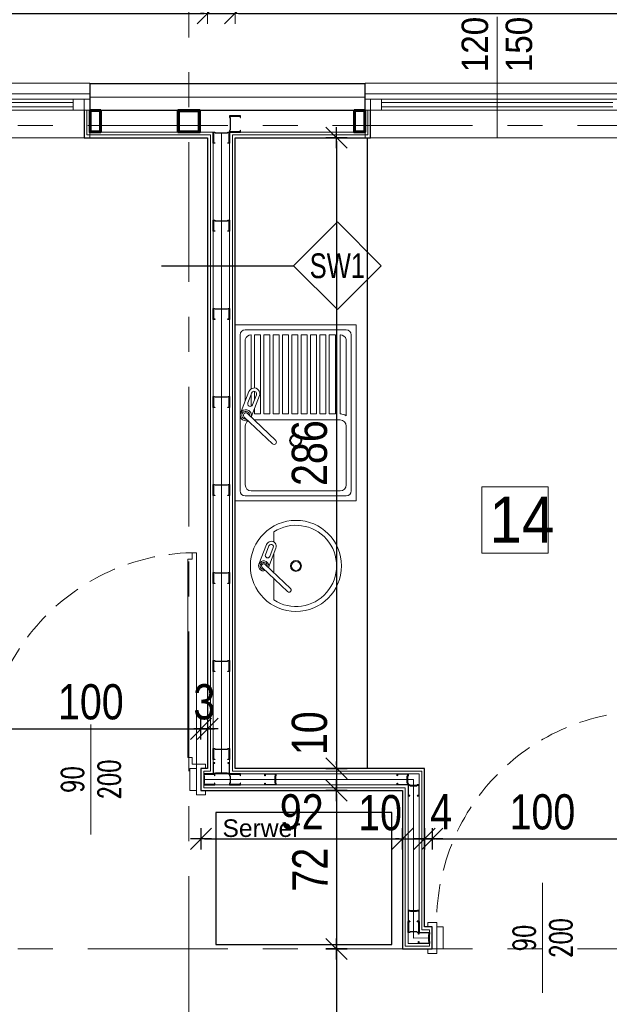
# Model space of a CAD drawing. Header units: centimetres. Extents: x 4120 to 19220, y -7417 to 180.
# Tile 17 of 223: x 8968 to 9236, y -4344 to -3897. Entities that reach past the tile are written whole.
import ezdxf
from ezdxf.enums import TextEntityAlignment as Align

# ---------------------------------------------------------------- set-up
doc = ezdxf.new("R2010")
doc.units = ezdxf.units.CM
for name, pattern in [('CIĄGłA', [0]), ('DASHED', [19.05, 12.7, -6.35]), ('Linia siatki', [22.225, 12.7, -3.175, 3.175, -3.175])]:
    doc.linetypes.add(name, pattern=pattern)
for name, color, linetype in [('0 @ 1', 7, 'Continuous'), ('A_okna', 3, 'Continuous'), ('A_opisy', 7, 'Continuous'), ('A_Wymiary wewnętrzne', 8, 'Continuous'), ('A_Wyposażenie', 8, 'Continuous'), ('A_Ściany', 2, 'Continuous'), ('Konstrukcja - scian dzialowych', 7, 'Continuous')]:
    doc.layers.add(name, color=color, linetype=linetype)
for name, color, linetype, lineweight in [('A_Drzwi', 30, 'Continuous', 20), ('A_Osie', 8, 'Continuous', 9), ('A_Wymiary', 8, 'Continuous', 9), ('Konstrukcja', 160, 'Continuous', 50)]:
    doc.layers.add(name, color=color, linetype=linetype, lineweight=lineweight)
doc.styles.add('Arial', font='arial.ttf', dxfattribs={"height": 25})
doc.styles.add('JACEK_07', font='SIMPLEX.SHX', dxfattribs={"width": 0.7})
doc.styles.add('marcin', font='arial.ttf', dxfattribs={"width": 0.8, "height": 16})
doc.styles.add('PB-100', font='simplex.shx', dxfattribs={"width": 0.7, "height": 15})
doc.styles.get("Standard").update_dxf_attribs({"font": 'arial.ttf'})
doc.styles.add('style1', font='ARIALN.TTF', dxfattribs={"width": 0.9})
doc.linetypes.add('BATTING', pattern='A,0.0001,-0.1,[134,ltypeshp.shx,S=0.1,R=0,X=-0.1,Y=0],-0.2,[134,ltypeshp.shx,S=0.1,R=180,X=0.1,Y=0],-0.1', length=0.4001)
doc.linetypes.add('ZIGZAG', pattern='A,0.00254,-5.08,[131,ltypeshp.shx,S=5.08,R=0,X=-5.08,Y=0],-10.16,[131,ltypeshp.shx,S=5.08,R=180,X=5.08,Y=0],-5.08', length=20.32254)
doc.dimstyles.new('WYM A PROJEKT', dxfattribs={"dimscale": 2, "dimtxt": 16, "dimasz": 0.8, "dimexe": 6, "dimexo": 30, "dimgap": 2, "dimtad": 1, "dimdec": 0, "dimzin": 9, "dimdsep": 46, "dimtxsty": 'marcin', "dimblk": 'WW', "dimcen": 0, "dimdle": 6, "dimse1": 1, "dimse2": 1, "dimclrt": 7, "dimadec": 0, "dimazin": 0, "dimtfac": 1, "dimtdec": 0, "dimtix": 1, "dimtmove": 2, "dimatfit": 3, "dimldrblk": 'WW', "dimfxl": 1, "dimtolj": 1, "dimtzin": 0, "dimarcsym": 0})

# ---------------------------------------------------------------- blocks, each defined once
blk = doc.blocks.new('Wyposażenie sanitarne blok')
at = {"layer": 'A_Wyposażenie', "lineweight": 0}
for p, q in [((0, -85), (55, -85)), ((0, -165), (0, -85)), ((4.58, -87.29), (50.42, -87.29)), ((55, -85), (55, -165)), ((2.29, -160.42), (2.29, -89.58)), ((4.58, -119.69), (4.58, -91.6)), ((7.18, -89.58), (7.33, -89.58)), ((7.33, -114.03), (7.33, -89.58)), ((8.82, -113.66), (8.82, -89.58)), ((8.82, -89.58), (11.57, -89.58)), ((11.57, -125.48), (11.57, -89.58)), ((13.06, -125.48), (13.06, -89.58)), ((13.06, -89.58), (15.81, -89.58)), ((15.81, -125.48), (15.81, -89.58)), ((17.3, -125.48), (17.3, -89.58)), ((17.3, -89.58), (20.05, -89.58)), ((20.05, -125.48), (20.05, -89.58)), ((21.54, -125.48), (21.54, -89.58)), ((21.54, -89.58), (24.29, -89.58)), ((24.29, -125.48), (24.29, -89.58)), ((25.78, -125.48), (25.78, -89.58)), ((25.78, -89.58), (28.53, -89.58)), ((28.53, -125.48), (28.53, -89.58)), ((30.02, -125.48), (30.02, -89.58)), ((30.02, -89.58), (32.77, -89.58)), ((32.77, -125.48), (32.77, -89.58)), ((34.26, -125.48), (34.26, -89.58)), ((34.26, -89.58), (37.01, -89.58)), ((37.01, -125.48), (37.01, -89.58)), ((38.5, -125.48), (38.5, -89.58)), ((38.5, -89.58), (41.25, -89.58)), ((41.25, -125.48), (41.25, -89.58)), ((42.74, -125.48), (42.74, -89.58)), ((42.74, -89.58), (45.49, -89.58)), ((45.49, -125.48), (45.49, -89.58)), ((47.67, -125.48), (47.67, -89.58)), ((47.82, -89.58), (47.67, -89.58)), ((50.42, -126.29), (50.42, -91.6)), ((52.71, -89.58), (52.71, -160.42)), ((8.82, -119.02), (8.82, -115.2)), ((7.33, -121.96), (7.33, -116.38)), ((8.82, -125.48), (8.82, -122.83)), ((47.67, -128.21), (8.68, -128.21)), ((8.82, -125.48), (11.57, -125.48)), ((13.06, -125.48), (15.81, -125.48)), ((17.3, -125.48), (20.05, -125.48)), ((21.54, -125.48), (24.29, -125.48)), ((25.78, -125.48), (28.53, -125.48)), ((30.02, -125.48), (32.77, -125.48)), ((34.26, -125.48), (37.01, -125.48)), ((38.5, -125.48), (41.25, -125.48)), ((42.74, -125.48), (45.49, -125.48)), ((47.67, -125.48), (48.12, -125.48)), ((4.58, -157.67), (4.58, -130.96)), ((50.42, -130.96), (50.42, -157.67)), ((47.67, -160.42), (7.33, -160.42)), ((55, -165), (0, -165)), ((50.42, -162.71), (4.58, -162.71))]:
    blk.add_line(p, q, dxfattribs=at)
at = {"layer": 'A_Wyposażenie', "linetype": 'Continuous', "lineweight": 0}
for p, q in [((6.29, -115.28), (2.47, -125.16)), ((7.51, -115.93), (5.75, -120.47)), ((11.03, -117.11), (7.27, -126.86)), ((9.69, -116.77), (7.94, -121.32)), ((4.09, -126.86), (16.92, -139.04)), ((5.6, -125.28), (18.42, -137.46))]:
    blk.add_line(p, q, dxfattribs=at)
at = {"layer": 'A_Wyposażenie', "linetype": 'CIĄGłA', "lineweight": 18}
for p, q in [((17.55, -179.04), (17.55, -183.64)), ((14.26, -184.79), (10.83, -193.68)), ((15.36, -185.37), (13.78, -189.46)), ((18.53, -186.44), (15.14, -195.21)), ((17.33, -186.13), (15.75, -190.22)), ((17.55, -188.97), (17.55, -197.5)), ((12.29, -195.21), (23.83, -206.17)), ((13.64, -193.79), (25.18, -204.75)), ((17.55, -200.21), (17.55, -209.97))]:
    blk.add_line(p, q, dxfattribs=at)
at = {"layer": 'A_Wyposażenie'}
blk.add_lwpolyline([(0, -285), (0, 0), (60, 0), (60, -286.5), (0, -286.5)], dxfattribs=at)
at = {"layer": 'A_Wyposażenie', "flags": 128}
blk.add_lwpolyline([(71.2, -306.5), (-8.8, -306.5), (-8.8, -366.5), (71.2, -366.5)], close=True, dxfattribs=at)
at = {"layer": 'A_Wyposażenie', "lineweight": 0}
for radius in [2.75, 2.29]:
    blk.add_circle((27.5, -137.5), radius, dxfattribs=at)
at = {"layer": 'A_Wyposażenie', "linetype": 'CIĄGłA', "lineweight": 18}
for radius in [20.7, 2.48, 2.06]:
    blk.add_circle((27.61, -194.5), radius, dxfattribs=at)
at = {"layer": 'A_Wyposażenie', "lineweight": 0}
for centre, radius, start, end in [((4.58, -89.58), 2.29, 90, 180), ((50.42, -89.58), 2.29, 0, 90), ((7.26, -92.36), 2.78, 88.4172, 165.8249), ((47.74, -92.36), 2.78, 14.1751, 91.5828), ((7.33, -130.96), 2.75, 120.9154, 180), ((47.67, -130.52), 5.04, 56.9443, 90), ((47.67, -130.96), 2.75, 0, 90), ((4.58, -160.42), 2.29, 180, 270), ((7.33, -157.67), 2.75, 180, 270), ((47.67, -157.67), 2.75, 270, 0), ((50.42, -160.42), 2.29, 270, 0)]:
    blk.add_arc(centre, radius, start, end, dxfattribs=at)
at = {"layer": 'A_Wyposażenie', "linetype": 'Continuous', "lineweight": 0, "extrusion": (0, 0, -1)}
for centre, radius, start, end in [((-8.66, -116.2), 2.54, 21.1165, 201.1169), ((-8.6, -116.35), 1.17, 21.1165, 201.1169), ((-6.85, -120.89), 1.17, 201.1165, 21.1165), ((-4.85, -126.07), 2.54, 248.9506, 198.0822), ((-4.85, -126.07), 1.8, 260.7877, 186.2451), ((-4.85, -126.07), 1.09, 313.5164, 133.5164), ((-17.67, -138.25), 1.09, 133.5164, 313.5164)]:
    blk.add_arc(centre, radius, start, end, dxfattribs=at)
at = {"layer": 'A_Wyposażenie', "linetype": 'CIĄGłA', "lineweight": 18}
for centre, radius, start, end in [((27.61, -194.5), 18.45, 236.9573, 123.0427), ((16.4, -185.61), 2.29, 338.8831, 158.8835), ((16.34, -185.75), 1.05, 338.8831, 158.8835), ((12.96, -194.5), 2.29, 341.9178, 291.0494), ((14.76, -189.84), 1.05, 158.8835, 338.8835), ((12.96, -194.5), 1.62, 353.7549, 279.2123), ((12.96, -194.5), 0.983, 46.4836, 226.4836), ((24.5, -205.46), 0.983, 226.4836, 46.4836)]:
    blk.add_arc(centre, radius, start, end, dxfattribs=at)
at = {"layer": 'A_Wyposażenie', "insert": (-5.74, -309.63), "char_height": 8, "width": 46.2601, "attachment_point": 1}
blk.add_mtext('Serwer', dxfattribs=at)
blk = doc.blocks.new('*U1997')
blk.add_lwpolyline([(96, 7), (96, 10), (94, 10), (94, 100), (96, 100), (96, 103), (98, 103), (98, 7)], close=True)
at = {"color": 7}
blk.add_lwpolyline([(50, 25), (50, -25)], dxfattribs=at)
for points in [[(-2, -5), (0, -5), (0, 5), (-2, 5), (-2, 7), (2, 7), (2, 5), (2, -7), (-2, -7), (-2, -5)], [(2, 5), (5, 5), (5, -5), (2, -5)], [(98, 5), (95, 5), (95, -5), (98, -5)], [(102, -5), (100, -5), (100, 5), (102, 5), (102, 7), (98, 7), (98, 5), (98, -7), (102, -7), (102, -5)]]:
    blk.add_lwpolyline(points)
at = {"linetype": 'DASHED'}
blk.add_arc((98, 7), 96, 90, 180, dxfattribs=at)
at = {"color": 7, "insert": (50, 0), "char_height": 10, "width": 10, "attachment_point": 5, "rotation": 90, "style": 'JACEK_07'}
blk.add_mtext('\\pxqc;90\\P200', dxfattribs=at)
blk = doc.blocks.new('*U1999')
blk.add_lwpolyline([(96, 7), (96, 10), (94, 10), (94, 100), (96, 100), (96, 103), (98, 103), (98, 7)], close=True)
at = {"color": 7}
blk.add_lwpolyline([(50, 25), (50, -25)], dxfattribs=at)
for points in [[(-2, -5), (0, -5), (0, 5), (-2, 5), (-2, 7), (2, 7), (2, 5), (2, -7), (-2, -7), (-2, -5)], [(2, 5), (5, 5), (5, -5), (2, -5)], [(98, 5), (95, 5), (95, -5), (98, -5)], [(102, -5), (100, -5), (100, 5), (102, 5), (102, 7), (98, 7), (98, 5), (98, -7), (102, -7), (102, -5)]]:
    blk.add_lwpolyline(points)
at = {"linetype": 'DASHED'}
blk.add_arc((98, 7), 96, 90, 180, dxfattribs=at)
at = {"color": 7, "insert": (50, 0), "char_height": 10, "width": 10, "attachment_point": 5, "rotation": 90, "style": 'JACEK_07'}
blk.add_mtext('\\pxqc;90\\P200', dxfattribs=at)
blk = doc.blocks.new('PROFIL 7')
at = {"layer": 'Konstrukcja - scian dzialowych'}
for points in [[(0.37, 1.75), (0.37, 3.83), (0.17, 4.36), (0.17, 4.83), (4.83, 4.83), (4.83, 4.25), (4.88, 4.19), (4.95, 4.19), (5, 4.25), (5, 5), (0, 5), (0, 4.33), (0.2, 3.8), (0.2, 1.75)], [(0.2, 3.75), (0.2, 1.2), (0, 0.67), (0, 0), (5, 0), (5, 0.75), (5, 0.82), (4.95, 0.87), (4.88, 0.87), (4.83, 0.82), (4.83, 0.75), (4.83, 0.17), (0.17, 0.17), (0.17, 0.64), (0.37, 1.17), (0.37, 3.75)]]:
    blk.add_lwpolyline(points, dxfattribs=at)
blk = doc.blocks.new('WW')
at = {"color": 80, "ltscale": 2}
blk.add_line((3, 3), (-3, -3), dxfattribs=at)
at = {"ltscale": 2}
for p, q in [((0, -3), (0, 3)), ((-3, 0), (3, 0))]:
    blk.add_line(p, q, dxfattribs=at)
blk = doc.blocks.new('*D2012')
at = {"layer": 'A_Wymiary', "color": 0, "lineweight": -2}
blk.add_line((8819.18, -3893.73), (9051.98, -3893.73), dxfattribs=at)
at = {"layer": 'Defpoints', "color": 0}
for p in [(9053.58, -3893.73), (8817.58, -3950.23), (9053.58, -3950.23)]:
    blk.add_point(p, dxfattribs=at)
at = {"layer": 'A_Wymiary', "color": 0, "lineweight": -2, "xscale": 1.6, "yscale": 1.6, "zscale": 1.6, "rotation": 180}
blk.add_blockref('WW', (8817.58, -3893.73), dxfattribs=at)
at = {"layer": 'A_Wymiary', "color": 0, "lineweight": -2, "xscale": 1.6, "yscale": 1.6, "zscale": 1.6}
blk.add_blockref('WW', (9053.58, -3893.73), dxfattribs=at)
at = {"layer": 'A_Wymiary', "color": 7, "insert": (8935.58, -3881.56), "char_height": 16, "attachment_point": 5, "style": 'marcin'}
blk.add_mtext('\\A1;236', dxfattribs=at)
blk = doc.blocks.new('*D2013')
at = {"layer": 'A_Wymiary', "color": 0, "lineweight": -2}
for p, q in [((9051.98, -3893.73), (9050.38, -3893.73)), ((9053.58, -3893.73), (9066.08, -3893.73)), ((9067.68, -3893.73), (9069.28, -3893.73))]:
    blk.add_line(p, q, dxfattribs=at)
at = {"layer": 'Defpoints', "color": 0}
for p in [(9066.08, -3893.73), (9053.58, -3950.23), (9066.08, -3950.23)]:
    blk.add_point(p, dxfattribs=at)
at = {"layer": 'A_Wymiary', "color": 0, "lineweight": -2, "xscale": 1.6, "yscale": 1.6, "zscale": 1.6}
blk.add_blockref('WW', (9053.58, -3893.73), dxfattribs=at)
at = {"layer": 'A_Wymiary', "color": 0, "lineweight": -2, "xscale": 1.6, "yscale": 1.6, "zscale": 1.6, "rotation": 180}
blk.add_blockref('WW', (9066.08, -3893.73), dxfattribs=at)
at = {"layer": 'A_Wymiary', "color": 7, "insert": (9059.83, -3881.56), "char_height": 16, "attachment_point": 5, "style": 'marcin'}
blk.add_mtext('\\A1;12.5', dxfattribs=at)
blk = doc.blocks.new('*D2014')
at = {"layer": 'A_Wymiary', "color": 0, "lineweight": -2}
blk.add_line((9067.68, -3893.73), (9257.48, -3893.73), dxfattribs=at)
at = {"layer": 'Defpoints', "color": 0}
for p in [(9259.08, -3893.73), (9066.08, -3950.23), (9259.08, -3950.23)]:
    blk.add_point(p, dxfattribs=at)
at = {"layer": 'A_Wymiary', "color": 0, "lineweight": -2, "xscale": 1.6, "yscale": 1.6, "zscale": 1.6, "rotation": 180}
blk.add_blockref('WW', (9066.08, -3893.73), dxfattribs=at)
at = {"layer": 'A_Wymiary', "color": 0, "lineweight": -2, "xscale": 1.6, "yscale": 1.6, "zscale": 1.6}
blk.add_blockref('WW', (9259.08, -3893.73), dxfattribs=at)
at = {"layer": 'A_Wymiary', "color": 7, "insert": (9162.58, -3881.56), "char_height": 16, "attachment_point": 5, "style": 'marcin'}
blk.add_mtext('\\A1;193', dxfattribs=at)
blk = doc.blocks.new('*D2023')
at = {"layer": 'A_Wymiary', "color": 0, "lineweight": -2}
blk.add_line((8881.68, -3863.73), (8998.48, -3863.73), dxfattribs=at)
at = {"layer": 'Defpoints', "color": 0}
for p in [(9000.08, -3863.73), (8880.08, -3925.73), (9000.08, -3925.73)]:
    blk.add_point(p, dxfattribs=at)
at = {"layer": 'A_Wymiary', "color": 0, "lineweight": -2, "xscale": 1.6, "yscale": 1.6, "zscale": 1.6, "rotation": 180}
blk.add_blockref('WW', (8880.08, -3863.73), dxfattribs=at)
at = {"layer": 'A_Wymiary', "color": 0, "lineweight": -2, "xscale": 1.6, "yscale": 1.6, "zscale": 1.6}
blk.add_blockref('WW', (9000.08, -3863.73), dxfattribs=at)
at = {"layer": 'A_Wymiary', "color": 7, "insert": (8940.08, -3851.56), "char_height": 16, "attachment_point": 5, "style": 'marcin'}
blk.add_mtext('\\A1;120', dxfattribs=at)
blk = doc.blocks.new('*D2024')
at = {"layer": 'A_Wymiary', "color": 0, "lineweight": -2}
blk.add_line((9001.68, -3863.73), (9123.48, -3863.73), dxfattribs=at)
at = {"layer": 'Defpoints', "color": 0}
for p in [(9125.08, -3863.73), (9000.08, -3925.73), (9125.08, -3925.73)]:
    blk.add_point(p, dxfattribs=at)
at = {"layer": 'A_Wymiary', "color": 0, "lineweight": -2, "xscale": 1.6, "yscale": 1.6, "zscale": 1.6, "rotation": 180}
blk.add_blockref('WW', (9000.08, -3863.73), dxfattribs=at)
at = {"layer": 'A_Wymiary', "color": 0, "lineweight": -2, "xscale": 1.6, "yscale": 1.6, "zscale": 1.6}
blk.add_blockref('WW', (9125.08, -3863.73), dxfattribs=at)
at = {"layer": 'A_Wymiary', "color": 7, "insert": (9062.58, -3851.56), "char_height": 16, "attachment_point": 5, "style": 'marcin'}
blk.add_mtext('\\A1;125', dxfattribs=at)
blk = doc.blocks.new('*D2025')
at = {"layer": 'A_Wymiary', "color": 0, "lineweight": -2}
blk.add_line((9126.68, -3863.73), (9243.48, -3863.73), dxfattribs=at)
at = {"layer": 'Defpoints', "color": 0}
for p in [(9245.08, -3863.73), (9125.08, -3925.73), (9245.08, -3925.73)]:
    blk.add_point(p, dxfattribs=at)
at = {"layer": 'A_Wymiary', "color": 0, "lineweight": -2, "xscale": 1.6, "yscale": 1.6, "zscale": 1.6, "rotation": 180}
blk.add_blockref('WW', (9125.08, -3863.73), dxfattribs=at)
at = {"layer": 'A_Wymiary', "color": 0, "lineweight": -2, "xscale": 1.6, "yscale": 1.6, "zscale": 1.6}
blk.add_blockref('WW', (9245.08, -3863.73), dxfattribs=at)
at = {"layer": 'A_Wymiary', "color": 7, "insert": (9185.08, -3851.56), "char_height": 16, "attachment_point": 5, "style": 'marcin'}
blk.add_mtext('\\A1;120', dxfattribs=at)
blk = doc.blocks.new('*D2030')
at = {"layer": 'A_Wymiary', "color": 0, "lineweight": -2}
blk.add_line((8806.68, -3833.73), (9043.48, -3833.73), dxfattribs=at)
at = {"layer": 'Defpoints', "color": 0}
for p in [(9045.08, -3833.73), (9045.08, -3833.73), (8805.08, -3927.73)]:
    blk.add_point(p, dxfattribs=at)
at = {"layer": 'A_Wymiary', "color": 0, "lineweight": -2, "xscale": 1.6, "yscale": 1.6, "zscale": 1.6, "rotation": 180}
blk.add_blockref('WW', (8805.08, -3833.73), dxfattribs=at)
at = {"layer": 'A_Wymiary', "color": 0, "lineweight": -2, "xscale": 1.6, "yscale": 1.6, "zscale": 1.6}
blk.add_blockref('WW', (9045.08, -3833.73), dxfattribs=at)
at = {"layer": 'A_Wymiary', "color": 7, "insert": (8925.08, -3821.56), "char_height": 16, "attachment_point": 5, "style": 'marcin'}
blk.add_mtext('\\A1;240', dxfattribs=at)
blk = doc.blocks.new('*D2036')
at = {"layer": 'A_Wymiary', "color": 0, "lineweight": -2}
blk.add_line((8779.68, -3803.73), (10030.48, -3803.73), dxfattribs=at)
at = {"layer": 'Defpoints', "color": 0}
for p in [(10032.08, -3803.73), (8778.08, -3925.73), (10032.08, -3925.73)]:
    blk.add_point(p, dxfattribs=at)
at = {"layer": 'A_Wymiary', "color": 0, "lineweight": -2, "xscale": 1.6, "yscale": 1.6, "zscale": 1.6, "rotation": 180}
blk.add_blockref('WW', (8778.08, -3803.73), dxfattribs=at)
at = {"layer": 'A_Wymiary', "color": 0, "lineweight": -2, "xscale": 1.6, "yscale": 1.6, "zscale": 1.6}
blk.add_blockref('WW', (10032.08, -3803.73), dxfattribs=at)
at = {"layer": 'A_Wymiary', "color": 7, "insert": (9405.08, -3791.56), "char_height": 16, "attachment_point": 5, "style": 'marcin'}
blk.add_mtext('\\A1;1254', dxfattribs=at)
blk = doc.blocks.new('em4_el-ozn_50i100')
at = {"color": 3}
blk.add_lwpolyline([(0, -73.2), (26.53, -46.67), (0, -20.14), (-26.53, -46.67)], close=True, dxfattribs=at)
at = {"linetype": 'Continuous', "lineweight": 0, "style": 'PB-100', "width": 0.7}
blk.add_attdef('SYMBOL', text='', height=15, rotation=0.00001, dxfattribs=at).set_placement((0, -46.67), align=Align.MIDDLE_CENTER)
blk = doc.blocks.new('*D2075')
at = {"layer": 'A_Wymiary wewnętrzne', "color": 0, "lineweight": -2}
blk.add_line((8952.18, -4218.73), (9048.98, -4218.73), dxfattribs=at)
at = {"layer": 'Defpoints', "color": 0}
for p in [(9050.58, -4218.73), (8950.58, -4246.73), (9050.58, -4246.73)]:
    blk.add_point(p, dxfattribs=at)
at = {"layer": 'A_Wymiary wewnętrzne', "color": 0, "lineweight": -2, "xscale": 1.6, "yscale": 1.6, "zscale": 1.6, "rotation": 180}
blk.add_blockref('WW', (8950.58, -4218.73), dxfattribs=at)
at = {"layer": 'A_Wymiary wewnętrzne', "color": 0, "lineweight": -2, "xscale": 1.6, "yscale": 1.6, "zscale": 1.6}
blk.add_blockref('WW', (9050.58, -4218.73), dxfattribs=at)
at = {"layer": 'A_Wymiary wewnętrzne', "color": 7, "insert": (9000.58, -4206.56), "char_height": 16, "attachment_point": 5, "style": 'marcin'}
blk.add_mtext('\\A1;100', dxfattribs=at)
blk = doc.blocks.new('*D2076')
at = {"layer": 'A_Wymiary wewnętrzne', "color": 0, "lineweight": -2}
for p, q in [((9048.98, -4218.73), (9047.38, -4218.73)), ((9050.58, -4218.73), (9053.58, -4218.73)), ((9055.18, -4218.73), (9056.78, -4218.73))]:
    blk.add_line(p, q, dxfattribs=at)
at = {"layer": 'Defpoints', "color": 0}
for p in [(9053.58, -4218.73), (9053.58, -4236.73), (9050.58, -4246.73)]:
    blk.add_point(p, dxfattribs=at)
at = {"layer": 'A_Wymiary wewnętrzne', "color": 0, "lineweight": -2, "xscale": 1.6, "yscale": 1.6, "zscale": 1.6}
blk.add_blockref('WW', (9050.58, -4218.73), dxfattribs=at)
at = {"layer": 'A_Wymiary wewnętrzne', "color": 0, "lineweight": -2, "xscale": 1.6, "yscale": 1.6, "zscale": 1.6, "rotation": 180}
blk.add_blockref('WW', (9053.58, -4218.73), dxfattribs=at)
at = {"layer": 'A_Wymiary wewnętrzne', "color": 7, "insert": (9052.08, -4206.56), "char_height": 16, "attachment_point": 5, "style": 'marcin'}
blk.add_mtext('\\A1;3', dxfattribs=at)
blk = doc.blocks.new('*D2077')
at = {"layer": 'A_Wymiary wewnętrzne', "color": 0, "lineweight": -2}
blk.add_line((9052.18, -4268.73), (9140.48, -4268.73), dxfattribs=at)
at = {"layer": 'Defpoints', "color": 0}
for p in [(9050.58, -4246.73), (9142.08, -4246.73), (9142.08, -4268.73)]:
    blk.add_point(p, dxfattribs=at)
at = {"layer": 'A_Wymiary wewnętrzne', "color": 0, "lineweight": -2, "xscale": 1.6, "yscale": 1.6, "zscale": 1.6, "rotation": 180}
blk.add_blockref('WW', (9050.58, -4268.73), dxfattribs=at)
at = {"layer": 'A_Wymiary wewnętrzne', "color": 0, "lineweight": -2, "xscale": 1.6, "yscale": 1.6, "zscale": 1.6}
blk.add_blockref('WW', (9142.08, -4268.73), dxfattribs=at)
at = {"layer": 'A_Wymiary wewnętrzne', "color": 7, "insert": (9096.33, -4256.56), "char_height": 16, "attachment_point": 5, "style": 'marcin'}
blk.add_mtext('\\A1;92', dxfattribs=at)
blk = doc.blocks.new('*D2078')
at = {"layer": 'A_Wymiary wewnętrzne', "color": 0, "lineweight": -2}
for p, q in [((9140.48, -4268.73), (9138.88, -4268.73)), ((9142.08, -4268.73), (9152.08, -4268.73)), ((9153.68, -4268.73), (9155.28, -4268.73))]:
    blk.add_line(p, q, dxfattribs=at)
at = {"layer": 'Defpoints', "color": 0}
for p in [(9152.08, -4236.73), (9142.08, -4246.73), (9152.08, -4268.73)]:
    blk.add_point(p, dxfattribs=at)
at = {"layer": 'A_Wymiary wewnętrzne', "color": 0, "lineweight": -2, "xscale": 1.6, "yscale": 1.6, "zscale": 1.6}
blk.add_blockref('WW', (9142.08, -4268.73), dxfattribs=at)
at = {"layer": 'A_Wymiary wewnętrzne', "color": 0, "lineweight": -2, "xscale": 1.6, "yscale": 1.6, "zscale": 1.6, "rotation": 180}
blk.add_blockref('WW', (9152.08, -4268.73), dxfattribs=at)
at = {"layer": 'A_Wymiary wewnętrzne', "color": 7, "insert": (9131.88, -4256.93), "char_height": 16, "attachment_point": 5, "style": 'marcin'}
blk.add_mtext('\\A1;10', dxfattribs=at)
blk = doc.blocks.new('*D2079')
at = {"layer": 'A_Wymiary wewnętrzne', "color": 0, "lineweight": -2}
for p, q in [((9150.48, -4268.73), (9148.88, -4268.73)), ((9152.08, -4268.73), (9155.58, -4268.73)), ((9157.18, -4268.73), (9158.78, -4268.73))]:
    blk.add_line(p, q, dxfattribs=at)
at = {"layer": 'Defpoints', "color": 0}
for p in [(9152.08, -4236.73), (9155.58, -4268.73), (9155.58, -4308.73)]:
    blk.add_point(p, dxfattribs=at)
at = {"layer": 'A_Wymiary wewnętrzne', "color": 0, "lineweight": -2, "xscale": 1.6, "yscale": 1.6, "zscale": 1.6}
blk.add_blockref('WW', (9152.08, -4268.73), dxfattribs=at)
at = {"layer": 'A_Wymiary wewnętrzne', "color": 0, "lineweight": -2, "xscale": 1.6, "yscale": 1.6, "zscale": 1.6, "rotation": 180}
blk.add_blockref('WW', (9155.58, -4268.73), dxfattribs=at)
at = {"layer": 'A_Wymiary wewnętrzne', "color": 7, "insert": (9159.63, -4256.33), "char_height": 16, "attachment_point": 5, "style": 'marcin'}
blk.add_mtext('\\A1;4', dxfattribs=at)
blk = doc.blocks.new('*D2080')
at = {"layer": 'A_Wymiary wewnętrzne', "color": 0, "lineweight": -2}
blk.add_line((9157.18, -4268.73), (9253.98, -4268.73), dxfattribs=at)
at = {"layer": 'Defpoints', "color": 0}
for p in [(9255.58, -4268.73), (9155.58, -4308.73), (9255.58, -4308.73)]:
    blk.add_point(p, dxfattribs=at)
at = {"layer": 'A_Wymiary wewnętrzne', "color": 0, "lineweight": -2, "xscale": 1.6, "yscale": 1.6, "zscale": 1.6, "rotation": 180}
blk.add_blockref('WW', (9155.58, -4268.73), dxfattribs=at)
at = {"layer": 'A_Wymiary wewnętrzne', "color": 0, "lineweight": -2, "xscale": 1.6, "yscale": 1.6, "zscale": 1.6}
blk.add_blockref('WW', (9255.58, -4268.73), dxfattribs=at)
at = {"layer": 'A_Wymiary wewnętrzne', "color": 7, "insert": (9205.58, -4256.56), "char_height": 16, "attachment_point": 5, "style": 'marcin'}
blk.add_mtext('\\A1;100', dxfattribs=at)
blk = doc.blocks.new('*D2136')
at = {"layer": 'A_Wymiary wewnętrzne', "color": 0, "lineweight": -2}
blk.add_line((9112.08, -3951.83), (9112.08, -4235.13), dxfattribs=at)
at = {"layer": 'Defpoints', "color": 0}
for p in [(9125.08, -3950.23), (9112.08, -4236.73), (9125.08, -4236.73)]:
    blk.add_point(p, dxfattribs=at)
at = {"layer": 'A_Wymiary wewnętrzne', "color": 0, "lineweight": -2, "xscale": 1.6, "yscale": 1.6, "zscale": 1.6}
for p, rotation in [((9112.08, -3950.23), 90), ((9112.08, -4236.73), 270)]:
    blk.add_blockref('WW', p, dxfattribs=dict(at, rotation=rotation))
at = {"layer": 'A_Wymiary wewnętrzne', "color": 7, "insert": (9099.91, -4093.48), "char_height": 16, "attachment_point": 5, "rotation": 90, "style": 'marcin'}
blk.add_mtext('\\A1;286', dxfattribs=at)
blk = doc.blocks.new('*D2137')
at = {"layer": 'A_Wymiary wewnętrzne', "color": 0, "lineweight": -2}
for p, q in [((9112.08, -4235.13), (9112.08, -4233.53)), ((9112.08, -4236.73), (9112.08, -4246.73)), ((9112.08, -4248.33), (9112.08, -4249.93))]:
    blk.add_line(p, q, dxfattribs=at)
at = {"layer": 'Defpoints', "color": 0}
for p in [(9125.08, -4236.73), (9112.08, -4246.73), (9142.08, -4246.73)]:
    blk.add_point(p, dxfattribs=at)
at = {"layer": 'A_Wymiary wewnętrzne', "color": 0, "lineweight": -2, "xscale": 1.6, "yscale": 1.6, "zscale": 1.6}
for p, rotation in [((9112.08, -4236.73), 270), ((9112.08, -4246.73), 90)]:
    blk.add_blockref('WW', p, dxfattribs=dict(at, rotation=rotation))
at = {"layer": 'A_Wymiary wewnętrzne', "color": 7, "insert": (9099.91, -4220.73), "char_height": 16, "attachment_point": 5, "rotation": 90, "style": 'marcin'}
blk.add_mtext('\\A1;10', dxfattribs=at)
blk = doc.blocks.new('*D2138')
at = {"layer": 'A_Wymiary wewnętrzne', "color": 0, "lineweight": -2}
blk.add_line((9112.08, -4248.33), (9112.08, -4317.13), dxfattribs=at)
at = {"layer": 'Defpoints', "color": 0}
for p in [(9142.08, -4246.73), (9112.08, -4318.73), (9142.08, -4318.73)]:
    blk.add_point(p, dxfattribs=at)
at = {"layer": 'A_Wymiary wewnętrzne', "color": 0, "lineweight": -2, "xscale": 1.6, "yscale": 1.6, "zscale": 1.6}
for p, rotation in [((9112.08, -4246.73), 90), ((9112.08, -4318.73), 270)]:
    blk.add_blockref('WW', p, dxfattribs=dict(at, rotation=rotation))
at = {"layer": 'A_Wymiary wewnętrzne', "color": 7, "insert": (9100.04, -4282.73), "char_height": 16, "attachment_point": 5, "rotation": 90, "style": 'marcin'}
blk.add_mtext('\\A1;72', dxfattribs=at)
blk = doc.blocks.new('*D2139')
at = {"layer": 'A_Wymiary wewnętrzne', "color": 0, "lineweight": -2}
blk.add_line((9112.08, -4320.33), (9112.08, -4465.13), dxfattribs=at)
at = {"layer": 'Defpoints', "color": 0}
for p in [(9142.08, -4318.73), (9112.08, -4466.73), (9115.08, -4466.73)]:
    blk.add_point(p, dxfattribs=at)
at = {"layer": 'A_Wymiary wewnętrzne', "color": 0, "lineweight": -2, "xscale": 1.6, "yscale": 1.6, "zscale": 1.6}
for p, rotation in [((9112.08, -4318.73), 90), ((9112.08, -4466.73), 270)]:
    blk.add_blockref('WW', p, dxfattribs=dict(at, rotation=rotation))
at = {"layer": 'A_Wymiary wewnętrzne', "color": 7, "insert": (9099.91, -4392.73), "char_height": 16, "attachment_point": 5, "rotation": 90, "style": 'marcin'}
blk.add_mtext('\\A1;148', dxfattribs=at)

msp = doc.modelspace()

# ---------------------------------------------------------------- linework, layer by layer
at = {"color": 3}
msp.add_lwpolyline([(9092.59, -4008.5), (9032.59, -4008.5)], dxfattribs=at)
at = {"layer": 'A_okna', "color": 7, "linetype": 'Continuous', "lineweight": 18}
msp.add_lwpolyline([(9185.08, -3950.23), (9185.08, -3895.23)], dxfattribs=at)
at = {"layer": 'A_okna', "color": 30, "linetype": 'Continuous', "lineweight": 18}
for points in [[(8880.08, -3950.23), (9000.08, -3950.23), (9000.08, -3925.43), (8880.08, -3925.43)], [(9245.08, -3950.23), (9125.08, -3950.23), (9125.08, -3925.43), (9245.08, -3925.43)], [(8880.08, -3937.73), (9000.08, -3937.73), (9000.08, -3930.23), (8880.08, -3930.23)], [(9245.08, -3937.73), (9125.08, -3937.73), (9125.08, -3930.23), (9245.08, -3930.23)], [(8880.08, -3932.73), (9000.08, -3932.73), (8997.58, -3932.73), (8997.58, -3937.73), (8992.58, -3937.73), (8992.58, -3932.73), (8887.58, -3932.73)], [(8887.58, -3934.23), (8992.58, -3934.23), (8992.58, -3936.23), (8887.58, -3936.23)], [(9245.08, -3932.73), (9125.08, -3932.73), (9127.58, -3932.73), (9127.58, -3937.73), (9132.58, -3937.73), (9132.58, -3932.73), (9237.58, -3932.73)], [(9237.58, -3934.23), (9132.58, -3934.23), (9132.58, -3936.23), (9237.58, -3936.23)]]:
    msp.add_lwpolyline(points, dxfattribs=at)
at = {"layer": 'A_opisy', "lineweight": 18}
msp.add_lwpolyline([(9178.15, -4108.88), (9208.15, -4108.88), (9208.15, -4138.88), (9178.15, -4138.88), (9178.15, -4108.88)], dxfattribs=at)
at = {"layer": 'A_Osie', "linetype": 'Linia siatki', "ltscale": 5}
for p, q in [((9045.08, -3730), (9045.08, -5750.66)), ((8554.73, -3944.73), (10254.82, -3944.73)), ((8554.73, -4318.73), (10254.82, -4318.73))]:
    msp.add_line(p, q, dxfattribs=at)
at = {"layer": 'A_Ściany', "color": 4}
msp.add_lwpolyline([(9125.08, -3937.73), (9125.08, -3937.73), (9125.08, -3925.73), (9000.08, -3925.73), (9000.08, -3937.73), (9000.08, -3937.73)], close=True, dxfattribs=at)
at = {"layer": 'A_Ściany', "color": 251, "linetype": 'ZIGZAG', "lineweight": 20, "ltscale": 0.95}
msp.add_lwpolyline([(9000.08, -3931.73), (9125.08, -3931.73)], dxfattribs=at)
at = {"layer": 'A_Ściany'}
msp.add_lwpolyline([(8997.58, -3937.73), (8997.58, -3950.23), (9053.58, -3950.23), (9053.58, -4236.73), (9050.58, -4236.73), (9050.58, -4246.73), (9142.08, -4246.73), (9142.08, -4318.73), (9155.58, -4318.73), (9155.58, -4308.73), (9152.08, -4308.73), (9152.08, -4236.73), (9066.08, -4236.73), (9066.08, -3950.23), (9127.58, -3950.23), (9127.58, -3937.73)], dxfattribs=at)
at = {"layer": 'A_Ściany', "color": 251, "linetype": 'Continuous', "lineweight": 20}
for points in [[(8998.83, -3937.73), (8998.83, -3937.73), (8998.83, -3948.98), (9054.83, -3948.98), (9054.83, -4237.98), (9051.83, -4237.98), (9051.83, -4245.48), (9143.33, -4245.48), (9143.33, -4317.48), (9154.33, -4317.48), (9154.33, -4309.98), (9150.83, -4309.98), (9150.83, -4237.98), (9064.83, -4237.98), (9064.83, -3948.98), (9126.33, -3948.98), (9126.33, -3937.73), (9125.08, -3937.73)], [(9000.08, -3937.73), (9000.08, -3938.98), (9000.08, -3938.98), (9000.08, -3947.73), (9056.08, -3947.73), (9056.08, -4239.23), (9051.83, -4239.23), (9051.83, -4244.23), (9144.58, -4244.23), (9144.58, -4316.23), (9154.33, -4316.23), (9154.33, -4311.23), (9149.58, -4311.23), (9149.58, -4239.23), (9063.58, -4239.23), (9063.58, -3947.73), (9125.08, -3947.73), (9125.08, -3938.98), (9125.08, -3937.73), (9126.33, -3937.73)]]:
    msp.add_lwpolyline(points, dxfattribs=at)
at = {"layer": 'A_Ściany', "color": 251, "linetype": 'BATTING', "lineweight": 20, "ltscale": 9}
msp.add_lwpolyline([(9059.83, -3947.93), (9059.83, -4239.23)], dxfattribs=at)
at = {"layer": 'A_Ściany', "color": 251, "linetype": 'BATTING', "lineweight": 20, "ltscale": 6}
msp.add_lwpolyline([(9052.03, -4241.73), (9147.05, -4241.73), (9147.05, -4313.77), (9154.33, -4313.73)], dxfattribs=at)
at = {"layer": 'Konstrukcja'}
for points in [[(9000.08, -3937.73), (9005.08, -3937.73), (9005.08, -3947.73), (9000.08, -3947.73)], [(9004.78, -3947.43), (9000.38, -3947.43), (9000.38, -3938.03), (9004.78, -3938.03)], [(9040.08, -3947.73), (9050.08, -3947.73), (9050.08, -3937.73), (9040.08, -3937.73)], [(9049.68, -3938.13), (9040.48, -3938.13), (9040.48, -3947.33), (9049.68, -3947.33)], [(9120.07, -3937.73), (9125.08, -3937.73), (9125.08, -3947.73), (9120.07, -3947.73)], [(9124.78, -3947.43), (9120.38, -3947.43), (9120.38, -3938.03), (9124.78, -3938.03)]]:
    msp.add_lwpolyline(points, close=True, dxfattribs=at)
at = {"layer": 'Konstrukcja - scian dzialowych'}
for points in [[(9063.78, -3946.53), (9063.58, -3947.06), (9063.58, -3947.73), (9068.58, -3947.73), (9068.58, -3946.98), (9068.58, -3946.91), (9068.53, -3946.86), (9068.46, -3946.86), (9068.41, -3946.91), (9068.41, -3946.98), (9068.41, -3947.56), (9063.74, -3947.56), (9063.74, -3947.09), (9063.94, -3946.56), (9063.94, -3941.4), (9063.74, -3940.87), (9063.74, -3940.4), (9068.41, -3940.4), (9068.41, -3940.98), (9068.45, -3941.04), (9068.53, -3941.04), (9068.58, -3940.98), (9068.58, -3940.23), (9063.58, -3940.23), (9063.58, -3940.9), (9063.78, -3941.43)], [(9062.38, -3947.93), (9062.91, -3947.73), (9063.58, -3947.73), (9063.58, -3952.73), (9062.83, -3952.73), (9062.75, -3952.73), (9062.7, -3952.68), (9062.7, -3952.61), (9062.75, -3952.56), (9062.83, -3952.56), (9063.41, -3952.56), (9063.41, -3947.9), (9062.94, -3947.9), (9062.41, -3948.1), (9057.24, -3948.1), (9056.71, -3947.9), (9056.24, -3947.9), (9056.24, -3952.56), (9056.83, -3952.56), (9056.88, -3952.61), (9056.88, -3952.68), (9056.83, -3952.73), (9056.08, -3952.73), (9056.08, -3947.73), (9056.74, -3947.73), (9057.28, -3947.93)], [(9062.38, -3987.93), (9062.91, -3987.73), (9063.58, -3987.73), (9063.58, -3992.73), (9062.83, -3992.73), (9062.75, -3992.73), (9062.7, -3992.68), (9062.7, -3992.61), (9062.75, -3992.56), (9062.83, -3992.56), (9063.41, -3992.56), (9063.41, -3987.9), (9062.94, -3987.9), (9062.41, -3988.1), (9057.24, -3988.1), (9056.71, -3987.9), (9056.24, -3987.9), (9056.24, -3992.56), (9056.83, -3992.56), (9056.88, -3992.61), (9056.88, -3992.68), (9056.83, -3992.73), (9056.08, -3992.73), (9056.08, -3987.73), (9056.74, -3987.73), (9057.28, -3987.93)], [(9062.38, -4027.93), (9062.91, -4027.73), (9063.58, -4027.73), (9063.58, -4032.73), (9062.83, -4032.73), (9062.75, -4032.73), (9062.7, -4032.68), (9062.7, -4032.61), (9062.75, -4032.56), (9062.83, -4032.56), (9063.41, -4032.56), (9063.41, -4027.9), (9062.94, -4027.9), (9062.41, -4028.1), (9057.24, -4028.1), (9056.71, -4027.9), (9056.24, -4027.9), (9056.24, -4032.56), (9056.83, -4032.56), (9056.88, -4032.61), (9056.88, -4032.68), (9056.83, -4032.73), (9056.08, -4032.73), (9056.08, -4027.73), (9056.74, -4027.73), (9057.28, -4027.93)], [(9062.38, -4067.93), (9062.91, -4067.73), (9063.58, -4067.73), (9063.58, -4072.73), (9062.83, -4072.73), (9062.75, -4072.73), (9062.7, -4072.68), (9062.7, -4072.61), (9062.75, -4072.56), (9062.83, -4072.56), (9063.41, -4072.56), (9063.41, -4067.9), (9062.94, -4067.9), (9062.41, -4068.1), (9057.24, -4068.1), (9056.71, -4067.9), (9056.24, -4067.9), (9056.24, -4072.56), (9056.83, -4072.56), (9056.88, -4072.61), (9056.88, -4072.68), (9056.83, -4072.73), (9056.08, -4072.73), (9056.08, -4067.73), (9056.74, -4067.73), (9057.28, -4067.93)], [(9062.38, -4107.93), (9062.91, -4107.73), (9063.58, -4107.73), (9063.58, -4112.73), (9062.83, -4112.73), (9062.75, -4112.73), (9062.7, -4112.68), (9062.7, -4112.61), (9062.75, -4112.56), (9062.83, -4112.56), (9063.41, -4112.56), (9063.41, -4107.9), (9062.94, -4107.9), (9062.41, -4108.1), (9057.24, -4108.1), (9056.71, -4107.9), (9056.24, -4107.9), (9056.24, -4112.56), (9056.83, -4112.56), (9056.88, -4112.61), (9056.88, -4112.68), (9056.83, -4112.73), (9056.08, -4112.73), (9056.08, -4107.73), (9056.74, -4107.73), (9057.28, -4107.93)], [(9062.38, -4147.93), (9062.91, -4147.73), (9063.58, -4147.73), (9063.58, -4152.73), (9062.83, -4152.73), (9062.75, -4152.73), (9062.7, -4152.68), (9062.7, -4152.61), (9062.75, -4152.56), (9062.83, -4152.56), (9063.41, -4152.56), (9063.41, -4147.9), (9062.94, -4147.9), (9062.41, -4148.1), (9057.24, -4148.1), (9056.71, -4147.9), (9056.24, -4147.9), (9056.24, -4152.56), (9056.83, -4152.56), (9056.88, -4152.61), (9056.88, -4152.68), (9056.83, -4152.73), (9056.08, -4152.73), (9056.08, -4147.73), (9056.74, -4147.73), (9057.28, -4147.93)], [(9062.38, -4187.93), (9062.91, -4187.73), (9063.58, -4187.73), (9063.58, -4192.73), (9062.83, -4192.73), (9062.75, -4192.73), (9062.7, -4192.68), (9062.7, -4192.61), (9062.75, -4192.56), (9062.83, -4192.56), (9063.41, -4192.56), (9063.41, -4187.9), (9062.94, -4187.9), (9062.41, -4188.1), (9057.24, -4188.1), (9056.71, -4187.9), (9056.24, -4187.9), (9056.24, -4192.56), (9056.83, -4192.56), (9056.88, -4192.61), (9056.88, -4192.68), (9056.83, -4192.73), (9056.08, -4192.73), (9056.08, -4187.73), (9056.74, -4187.73), (9057.28, -4187.93)], [(9062.38, -4227.93), (9062.91, -4227.73), (9063.58, -4227.73), (9063.58, -4232.73), (9062.83, -4232.73), (9062.75, -4232.73), (9062.7, -4232.68), (9062.7, -4232.61), (9062.75, -4232.56), (9062.83, -4232.56), (9063.41, -4232.56), (9063.41, -4227.9), (9062.94, -4227.9), (9062.41, -4228.1), (9057.24, -4228.1), (9056.71, -4227.9), (9056.24, -4227.9), (9056.24, -4232.56), (9056.83, -4232.56), (9056.88, -4232.61), (9056.88, -4232.68), (9056.83, -4232.73), (9056.08, -4232.73), (9056.08, -4227.73), (9056.74, -4227.73), (9057.28, -4227.93)], [(9062.38, -4239.03), (9062.91, -4239.23), (9063.58, -4239.23), (9063.58, -4234.23), (9062.83, -4234.23), (9062.75, -4234.23), (9062.7, -4234.28), (9062.7, -4234.35), (9062.75, -4234.4), (9062.83, -4234.4), (9063.41, -4234.4), (9063.41, -4239.06), (9062.94, -4239.06), (9062.41, -4238.86), (9057.24, -4238.86), (9056.71, -4239.06), (9056.24, -4239.06), (9056.24, -4234.4), (9056.83, -4234.4), (9056.88, -4234.35), (9056.88, -4234.28), (9056.83, -4234.23), (9056.08, -4234.23), (9056.08, -4239.23), (9056.74, -4239.23), (9057.28, -4239.03)]]:
    msp.add_lwpolyline(points, close=True, dxfattribs=at)

# ---------------------------------------------------------------- block references
msp.add_blockref('Wyposażenie sanitarne blok', (9066.08, -3950.23))
at = {"color": 6}
ref = msp.add_blockref('em4_el-ozn_50i100', (9112.49, -3973.37), dxfattribs=dict(at, xscale=-0.75, yscale=0.75, zscale=0.75, rotation=0.003234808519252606))
ref.add_attrib('SYMBOL', 'SW1', dxfattribs={"layer": '0 @ 1', "linetype": 'Continuous', "lineweight": 0, "height": 11.25, "rotation": 0.0032, "style": 'style1', "width": 0.9}).set_placement((9112.49, -4008.37), align=Align.MIDDLE)
at = {"layer": 'A_Drzwi', "color": 30, "linetype": 'Continuous', "lineweight": 18}
for name, p in [('*U1997', (8950.58, -4241.73)), ('*U1999', (9155.58, -4313.73))]:
    msp.add_blockref(name, p, dxfattribs=at)
at = {"layer": 'Konstrukcja - scian dzialowych'}
for p, rotation in [((9051.83, -4244.23), 359.9999999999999), ((9144.58, -4244.23), 269.9999999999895), ((9144.58, -4301.23), 269.9999999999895)]:
    msp.add_blockref('PROFIL 7', p, dxfattribs=dict(at, rotation=rotation))
msp.add_blockref('PROFIL 7', (9063.58, -4244.23), dxfattribs=at)
at = {"layer": 'Konstrukcja - scian dzialowych', "xscale": -1}
for p in [(9084.58, -4244.23), (9144.58, -4244.23), (9154.33, -4316.23)]:
    msp.add_blockref('PROFIL 7', p, dxfattribs=at)
at = {"layer": 'Konstrukcja - scian dzialowych', "xscale": -1, "rotation": 270.0000000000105}
msp.add_blockref('PROFIL 7', (9144.58, -4311.23), dxfattribs=at)

# ---------------------------------------------------------------- texts
at = {"layer": 'A_okna', "color": 7, "lineweight": 18, "insert": (9168.89, -3920.46), "char_height": 12, "width": 177.9283, "attachment_point": 1, "rotation": 90, "style": 'Arial'}
msp.add_mtext('\\W0.9;120\\P150', dxfattribs=at)
at = {"layer": 'A_opisy', "lineweight": 18, "insert": (9181.57, -4113.22), "char_height": 21, "width": 593.4214, "attachment_point": 1, "style": 'Arial'}
msp.add_mtext('\\W0.9;14', dxfattribs=at)

# ---------------------------------------------------------------- dimensions: what is measured, and where the dimension line sits
at = {"layer": 'A_Wymiary'}
for base, p1, p2, override, picture, middle in [((10032.08, -3803.73), (8778.08, -3925.73), (10032.08, -3925.73), {"dimdsep": 44}, '*D2036', (9405.08, -3791.56)), ((9045.08, -3833.73), (8805.08, -3927.73), (9045.08, -3833.73), {"dimdsep": 44}, '*D2030', (8925.08, -3821.56)), ((9000.08, -3863.73), (8880.08, -3925.73), (9000.08, -3925.73), {"dimdsep": 44}, '*D2023', (8940.08, -3851.56)), ((9125.08, -3863.73), (9000.08, -3925.73), (9125.08, -3925.73), {"dimdsep": 44}, '*D2024', (9062.58, -3851.56)), ((9245.08, -3863.73), (9125.08, -3925.73), (9245.08, -3925.73), {"dimdsep": 44}, '*D2025', (9185.08, -3851.56)), ((9053.58, -3893.73), (8817.58, -3950.23), (9053.58, -3950.23), {"dimdsep": 44}, '*D2012', (8935.58, -3881.56)), ((9066.08, -3893.73), (9053.58, -3950.23), (9066.08, -3950.23), {"dimdec": 1, "dimdsep": 46}, '*D2013', (9059.83, -3881.56)), ((9259.08, -3893.73), (9066.08, -3950.23), (9259.08, -3950.23), {"dimdsep": 44}, '*D2014', (9162.58, -3881.56))]:
    dim = msp.add_linear_dim(base=base, p1=p1, p2=p2, dimstyle='WYM A PROJEKT', override=override, dxfattribs=at)
    dim.commit()
    dim.dimension.update_dxf_attribs({"geometry": picture, "text_midpoint": middle})
at = {"layer": 'A_Wymiary wewnętrzne'}
for base, p1, p2, picture, middle in [((9112.07507777, -4236.72966837), (9125.07507777, -3950.22966838), (9125.07507777, -4236.72966837), '*D2136', (9099.90707777, -4093.47966838)), ((9112.08, -4318.73), (9142.08, -4246.73), (9142.08, -4318.73), '*D2138', (9100.04, -4282.73)), ((9112.08, -4466.73), (9142.08, -4318.73), (9115.08, -4466.73), '*D2139', (9099.91, -4392.73))]:
    dim = msp.add_linear_dim(base=base, p1=p1, p2=p2, angle=90, dimstyle='WYM A PROJEKT', override={"dimdsep": 44}, dxfattribs=at)
    dim.commit()
    dim.dimension.update_dxf_attribs({"geometry": picture, "text_midpoint": middle})
for base, p1, p2, picture, middle in [((9050.58, -4218.73), (8950.58, -4246.73), (9050.58, -4246.73), '*D2075', (9000.58, -4206.56)), ((9053.58, -4218.73), (9050.58, -4246.73), (9053.58, -4236.73), '*D2076', (9052.08, -4206.56)), ((9142.07507778, -4268.7296701), (9050.57507778, -4246.72966837), (9142.07507778, -4246.72966837), '*D2077', (9096.32507778, -4256.5616701)), ((9255.58, -4268.73), (9155.58, -4308.73), (9255.58, -4308.73), '*D2080', (9205.58, -4256.56))]:
    dim = msp.add_linear_dim(base=base, p1=p1, p2=p2, dimstyle='WYM A PROJEKT', override={"dimdsep": 44}, dxfattribs=at)
    dim.commit()
    dim.dimension.update_dxf_attribs({"geometry": picture, "text_midpoint": middle})
dim = msp.add_linear_dim(base=(9112.08, -4246.73), p1=(9125.08, -4236.73), p2=(9142.08, -4246.73), angle=90, dimstyle='WYM A PROJEKT', override={"dimdsep": 44}, dxfattribs=at)
dim.commit()
dim.dimension.update_dxf_attribs({"geometry": '*D2137', "text_midpoint": (9099.91, -4220.73), "dimtype": 160})
for base, p1, p2, picture, middle in [((9152.08, -4268.73), (9142.08, -4246.73), (9152.08, -4236.73), '*D2078', (9131.88, -4256.93)), ((9155.57507778, -4268.7296701), (9152.07507778, -4236.72966837), (9155.57507778, -4308.72966837), '*D2079', (9159.62507778, -4256.3296701))]:
    dim = msp.add_linear_dim(base=base, p1=p1, p2=p2, dimstyle='WYM A PROJEKT', override={"dimdsep": 44}, dxfattribs=at)
    dim.commit()
    dim.dimension.update_dxf_attribs({"geometry": picture, "text_midpoint": middle, "dimtype": 160})

doc.saveas('drawing.dxf')
